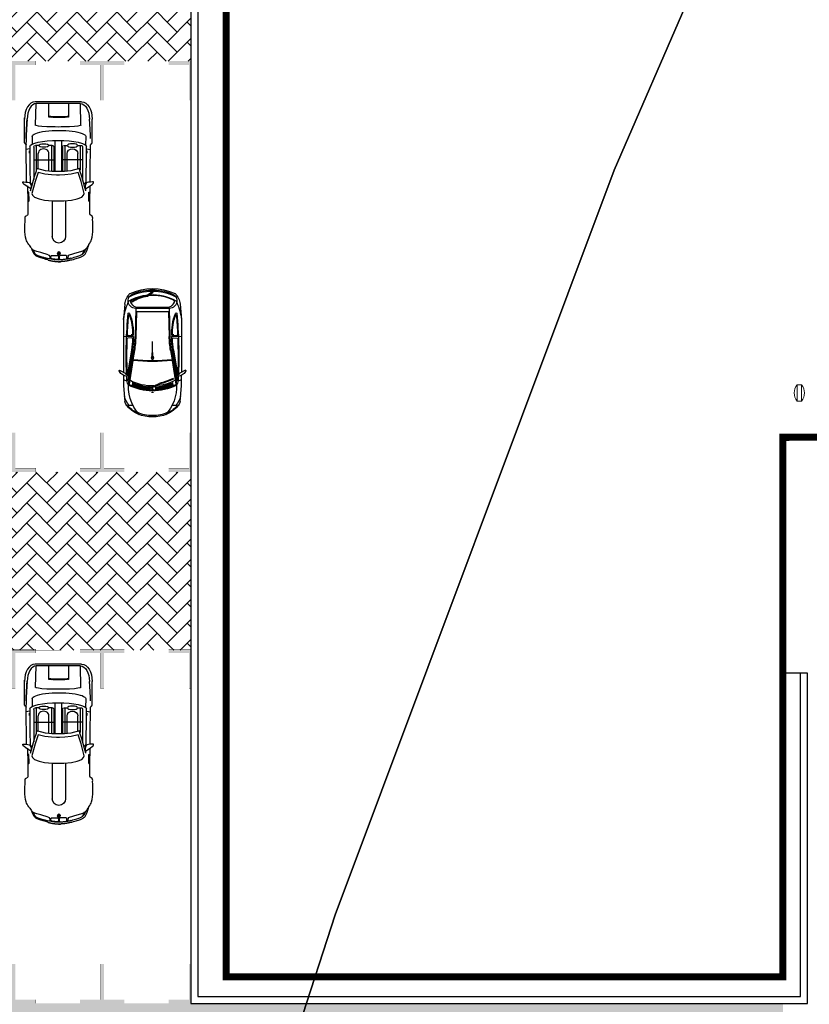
# Model space of a CAD drawing. Header units: millimetres. Extents: x 747415 to 1601423, y -236173 to 551995.
# Tile 162 of 242: x 952980 to 975273, y 54296 to 82091. Entities that reach past the tile are written whole.
import ezdxf

# ---------------------------------------------------------------- set-up
doc = ezdxf.new("R2010")
doc.units = ezdxf.units.MM
doc.header["$LTSCALE"] = 100
doc.header["$MEASUREMENT"] = 0
doc.linetypes.add('BORDERX2', pattern=[88.9, 25.4, -12.7, 25.4, -12.7, 0, -12.7])
doc.linetypes.add('DASHED2', pattern=[9.525, 6.35, -3.175])
doc.layers.get('0').update_dxf_attribs({"linetype": 'CONTINUOUS', "lineweight": 0})
for name, color, linetype in [('T--A9041_VERHARDING_Parkeren', 9, 'CONTINUOUS'), ('T--L9000_PERCELEN', 4, 'BORDERX2'), ('T--L9041_VERHARDING_Wegen', 7, 'CONTINUOUS'), ('T--L9082_INRICHTING_SPECIFIEK_Auto', 8, 'CONTINUOUS')]:
    doc.layers.add(name, color=color, linetype=linetype)
for name, color, linetype, lineweight in [('T--A9041_VERHARDING_Wegen', 21, 'CONTINUOUS', 0), ('T--A9042_BEPLANTING', 90, 'CONTINUOUS', 0), ('T--L9020_GEBOUWEN', 252, 'CONTINUOUS', 0), ('T--L9067_BEHEERVOORZIENING_Belijning', 7, 'DASHED2', 0), ('T--L9071_TERREINMEUBILAIR_Bank', 250, 'CONTINUOUS', 0)]:
    doc.layers.add(name, color=color, linetype=linetype, lineweight=lineweight)
doc.layers.add('T--A9072_BELIJNING', color=7, linetype='CONTINUOUS', lineweight=0, true_color=0xffffff)

# ---------------------------------------------------------------- blocks, each defined once
blk = doc.blocks.new('FMEBLOCK10')
at = {"layer": 'T--L9000_PERCELEN', "flags": 128}
blk.add_lwpolyline([(-144.82893, 14.817888), (-145.02397, 15.050913), (-145.20705, 15.294013), (-145.37702, 15.545888), (-145.53411, 15.805888), (-145.67694, 16.074013), (-145.80712, 16.348963), (-145.92304, 16.630088), (-146.02401, 16.917063), (-146.11095, 17.207938), (-146.18294, 17.503038), (-146.23906, 17.802038), (-146.28092, 18.102988), (-146.30714, 18.405888), (-146.31795, 18.710088), (-146.31404, 19.012988), (-146.29403, 19.316863), (-146.25907, 19.619113), (-146.20801, 19.918113), (-146.142, 20.214838), (-146.06196, 20.507988), (-145.96605, 20.796913), (-145.85703, 21.079988), (-145.73306, 21.357863), (-145.59506, 21.628913), (-145.44303, 21.891838), (-145.27904, 22.147938), (-145.10102, 22.394938), (-144.91196, 22.631863), (-144.71002, 22.860013), (-144.49704, 23.077113), (-144.27394, 23.283813), (-138.30613, 28.697013), (-116.62012, 47.487863), (-60.22895, 97.082863), (-54.67905, 96.186838), (-37.62294, 111.871013), (-29.08511, 118.037888), (-23.65504, 118.892963), (-18.79813, 119.658013), (-9.22392, 115.908813), (-1.20911, 112.288963), (0.65504, 110.160863), (101.86102, -5.339912), (110.37999, -16.182887), (130.01394, -40.804887), (146.31795, -61.715062), (145.31699, -62.344912), (128.53504, -71.838162), (109.77095, -81.221887), (96.853, -87.145012), (86.75508, -91.497087), (65.77494, -99.458937), (35.85286, -109.074062), (-3.25703, -117.914062), (-11.3781, -119.658012), (-17.09406, -117.515937), (-48.71308, -83.590162), (-53.87704, -83.911912), (-58.06511, -84.172887)], close=True, dxfattribs=at)
blk = doc.blocks.new('FMEBLOCK18')
at = {"layer": 'T--L9000_PERCELEN', "flags": 128}
blk.add_lwpolyline([(-100.08243, -15.21845), (-93.90854, -13.84045), (-85.78747, -12.0965), (-46.67758, -3.2565), (-16.7555, 6.358625), (4.22464, 14.320475), (14.32256, 18.67255), (27.24051, 24.595675), (46.0046, 33.9794), (62.78655, 43.47265), (63.78751, 44.1025), (100.08243, 0.943475), (97.4165, -0.71435), (90.7465, -4.485325), (80.48252, -10.258625), (68.79346, -16.567525), (51.09956, -25.844325), (33.78355, -33.17535), (7.36851, -44.1025), (3.81846, -39.8905), (-2.38257, -35.729525), (-46.57247, -27.563575), (-72.77453, -22.870575), (-93.75536, -18.9345), (-99.32458, -16.181425)], close=True, dxfattribs=at)
blk = doc.blocks.new('*X133')
at = {"color": 0}
for p, q in [((61385, 31598), (61405, 31618)), ((61386, 31617), (61406, 31636)), ((61387, 31654), (61408, 31674)), ((61387, 31635), (61407, 31655)), ((61389, 31672), (61409, 31693)), ((61390, 31691), (61411, 31712)), ((61391, 31711), (61412, 31732)), ((61393, 31730), (61415, 31752)), ((61395, 31750), (61418, 31772)), ((61398, 31771), (61404, 31776)), ((61383, 31526), (61403, 31545)), ((61383, 31508), (61402, 31527)), ((61383, 31490), (61402, 31509)), ((61383, 31473), (61402, 31492)), ((61383, 31455), (61402, 31474)), ((61383, 31437), (61402, 31456)), ((61384, 31562), (61404, 31581)), ((61384, 31544), (61403, 31563)), ((61384, 31420), (61402, 31439)), ((61384, 31403), (61403, 31421)), ((61384, 31385), (61403, 31404)), ((61385, 31580), (61404, 31600)), ((61385, 31368), (61403, 31387)), ((61385, 31351), (61404, 31369)), ((61386, 31334), (61404, 31352)), ((61387, 31317), (61405, 31335)), ((61388, 31300), (61406, 31319)), ((61389, 31284), (61407, 31302)), ((61390, 31267), (61408, 31285)), ((61391, 31251), (61409, 31269)), ((61393, 31235), (61410, 31252)), ((61395, 31219), (61412, 31236)), ((61402, 31209), (61413, 31220))]:
    blk.add_line(p, q, dxfattribs=at)
blk = doc.blocks.new('*X134')
at = {"color": 0}
for p, q in [((58020, 31490), (58022, 31493)), ((58023, 31478), (58038, 31493)), ((58029, 31469), (58053, 31493)), ((58038, 31462), (58055, 31479)), ((58049, 31458), (58055, 31464)), ((58055, 31525), (58057, 31528)), ((58055, 31510), (58070, 31524)), ((58055, 31495), (58079, 31518)), ((58068, 31493), (58086, 31510)), ((58084, 31493), (58090, 31498))]:
    blk.add_line(p, q, dxfattribs=at)
blk = doc.blocks.new('auto108')
for p, q in [((1429, 2018), (1446, 2019)), ((1452, 2019), (1494, 2019)), ((1494, 2019), (1850, 2021)), ((1804, 1986), (1884, 1987)), ((1850, 2021), (1954, 2022)), ((1884, 1987), (1988, 1988)), ((1954, 2022), (2062, 2023)), ((1988, 1988), (2052, 1988)), ((2052, 1988), (2052, 2023)), ((2062, 2023), (2173, 2023)), ((2173, 2023), (2230, 2024)), ((2338, 2024), (2408, 2025)), ((2408, 2025), (2532, 2026)), ((2532, 2026), (2659, 2027)), ((2659, 2027), (2791, 2029)), ((2791, 2029), (2924, 2030)), ((2924, 2030), (3058, 2032)), ((3058, 2032), (3189, 2034)), ((3189, 2034), (3316, 2035)), ((3316, 2035), (3389, 2035)), ((3471, 2084), (4114, 2084)), ((3567, 2037), (3607, 2036)), ((3607, 2036), (3696, 2034)), ((3696, 2034), (3781, 2030)), ((3781, 2030), (3862, 2025)), ((3862, 2025), (3941, 2021)), ((3941, 2021), (4015, 2015)), ((4015, 2015), (4085, 2009)), ((4085, 2009), (4114, 2007)), ((237, 1647), (247, 1678)), ((247, 1678), (257, 1707)), ((257, 1707), (267, 1732)), ((267, 1732), (276, 1754)), ((276, 1754), (284, 1774)), ((284, 1774), (293, 1792)), ((293, 1792), (301, 1807)), ((301, 1807), (310, 1820)), ((310, 1820), (321, 1832)), ((321, 1832), (332, 1843)), ((332, 1843), (345, 1854)), ((345, 1854), (361, 1863)), ((347, 1656), (359, 1694)), ((359, 1694), (370, 1729)), ((361, 1863), (378, 1872)), ((370, 1729), (380, 1762)), ((378, 1872), (396, 1881)), ((380, 1762), (390, 1791)), ((390, 1791), (400, 1818)), ((396, 1881), (417, 1889)), ((400, 1818), (409, 1841)), ((409, 1841), (417, 1862)), ((417, 1889), (447, 1900)), ((2287, 1908), (2393, 1911)), ((2393, 1911), (2636, 1918)), ((3321, 1811), (2412, 1811)), ((2636, 1918), (2833, 1922)), ((3370, 1742), (2675, 1742)), ((2675, 1742), (2675, 1729)), ((2705, 1679), (3142, 1679)), ((2833, 1922), (2993, 1924)), ((2965, 1811), (2965, 1243)), ((2993, 1924), (3125, 1924)), ((3125, 1924), (3240, 1922)), ((3240, 1922), (3345, 1919)), ((3370, 1670), (3370, 1762)), ((3628, 1900), (3383, 1898)), ((4554, 1752), (4554, 504)), ((4603, 1784), (4603, 472)), ((186, 1479), (191, 1498)), ((191, 1498), (203, 1538)), ((203, 1538), (214, 1577)), ((214, 1577), (226, 1614)), ((226, 1614), (237, 1647)), ((284, 1442), (347, 1656)), ((4175, 1423), (4194, 1423)), ((4194, 1423), (4554, 1423)), ((324, 1143), (284, 1143)), ((324, 1143), (324, 1183)), ((364, 1143), (324, 1143)), ((324, 1104), (324, 1143)), ((1814, 1332), (805, 1332)), ((3512, 1219), (2635, 1219)), ((3321, 1243), (2636, 1243)), ((3370, 1312), (2638, 1312)), ((2645, 1375), (3142, 1375)), ((3370, 1293), (3370, 1384)), ((139, 837), (144, 818)), ((284, 845), (347, 631)), ((1810, 955), (805, 955)), ((3512, 1026), (2635, 1026)), ((3321, 1002), (2636, 1002)), ((3370, 933), (2638, 933)), ((2645, 863), (3142, 863)), ((2965, 434), (2965, 1002)), ((3370, 952), (3370, 861)), ((4171, 864), (4190, 864)), ((4190, 864), (4554, 864)), ((144, 818), (156, 778)), ((156, 778), (167, 738)), ((167, 738), (179, 701)), ((179, 701), (190, 667)), ((191, 786), (187, 802)), ((190, 667), (201, 635)), ((203, 746), (191, 786)), ((201, 635), (211, 606)), ((214, 707), (203, 746)), ((211, 606), (221, 580)), ((226, 671), (214, 707)), ((221, 580), (230, 556)), ((237, 637), (226, 671)), ((230, 556), (239, 535)), ((247, 606), (237, 637)), ((257, 578), (247, 606)), ((267, 553), (257, 578)), ((347, 631), (359, 593)), ((359, 593), (370, 557)), ((370, 557), (380, 525)), ((2705, 559), (3142, 559)), ((3370, 575), (3370, 483)), ((239, 535), (249, 515)), ((249, 515), (259, 497)), ((259, 497), (271, 480)), ((276, 530), (267, 553)), ((271, 480), (285, 463)), ((284, 510), (276, 530)), ((293, 493), (284, 510)), ((285, 463), (300, 449)), ((301, 477), (293, 493)), ((300, 449), (317, 436)), ((310, 464), (301, 477)), ((321, 452), (310, 464)), ((317, 436), (336, 424)), ((332, 441), (321, 452)), ((345, 431), (332, 441)), ((336, 424), (356, 414)), ((361, 421), (345, 431)), ((356, 414), (377, 404)), ((361, 424), (378, 415)), ((378, 412), (361, 421)), ((377, 404), (399, 395)), ((378, 415), (396, 406)), ((396, 404), (378, 412)), ((380, 525), (390, 495)), ((380, 525), (390, 495)), ((390, 495), (400, 469)), ((390, 495), (400, 469)), ((396, 406), (417, 397)), ((396, 404), (416, 395)), ((417, 395), (396, 404)), ((399, 395), (423, 386)), ((400, 469), (409, 445)), ((400, 469), (409, 445)), ((409, 445), (417, 425)), ((409, 445), (417, 425)), ((417, 425), (424, 408)), ((417, 397), (447, 387)), ((440, 387), (417, 395)), ((423, 386), (449, 377)), ((424, 408), (430, 395)), ((429, 393), (431, 390)), ((430, 395), (432, 392)), ((464, 379), (440, 387)), ((449, 377), (460, 374)), ((1804, 301), (1884, 300)), ((1884, 300), (1988, 299)), ((1988, 299), (2052, 298)), ((2052, 298), (2052, 264)), ((2393, 334), (2287, 337)), ((2636, 327), (2393, 334)), ((3321, 434), (2412, 434)), ((2833, 323), (2636, 327)), ((2675, 503), (2675, 516)), ((3370, 503), (2675, 503)), ((2993, 321), (2833, 323)), ((3125, 321), (2993, 321)), ((3240, 323), (3125, 321)), ((3345, 326), (3240, 323)), ((3628, 386), (3410, 388)), ((1494, 265), (1423, 266)), ((1850, 264), (1494, 265)), ((1954, 263), (1850, 264)), ((2062, 262), (1954, 263)), ((2173, 261), (2062, 262)), ((2230, 261), (2173, 261)), ((2408, 220), (2338, 221)), ((2532, 219), (2408, 220)), ((2659, 218), (2532, 219)), ((2791, 216), (2659, 218)), ((2924, 215), (2791, 216)), ((3058, 213), (2924, 215)), ((3189, 211), (3058, 213)), ((3316, 210), (3189, 211)), ((3343, 210), (3316, 210)), ((3411, 211), (3343, 210)), ((3514, 218), (3411, 211)), ((3471, 173), (4150, 173)), ((3607, 221), (3514, 218)), ((3567, 220), (3607, 221)), ((3696, 224), (3607, 221)), ((3607, 221), (3696, 224)), ((3781, 227), (3696, 224)), ((3696, 224), (3781, 227)), ((3862, 232), (3781, 227)), ((3781, 227), (3862, 232)), ((3862, 232), (3941, 237)), ((3941, 236), (3862, 232)), ((4015, 242), (3941, 236)), ((3941, 237), (4015, 242)), ((4015, 242), (4121, 251)), ((4085, 248), (4015, 242))]:
    blk.add_line(p, q)
for points in [[(139, 1492), (144, 1512), (156, 1552), (167, 1592), (179, 1629), (190, 1663), (201, 1695), (211, 1723), (221, 1750), (230, 1773), (239, 1795), (249, 1814), (259, 1833), (271, 1850), (285, 1866), (300, 1881), (317, 1894), (336, 1906), (356, 1916), (377, 1926), (399, 1935), (423, 1944), (449, 1953), (476, 1961), (505, 1970), (533, 1981), (571, 1990)], [(3272, 1921), (3255, 2034)], [(296, 1798), (303, 1804), (316, 1814), (331, 1824), (348, 1833), (367, 1841), (388, 1850), (410, 1858), (416, 1860)], [(2092, 1901), (2168, 1903)], [(2093, 1901), (2185, 1875), (2496, 1788), (2651, 1732), (2716, 1723)], [(2277, 1902), (2299, 1863), (2322, 1836)], [(2716, 1723), (2656, 1477), (2637, 1304), (2634, 1164), (2634, 1123), (2634, 1081), (2637, 941), (2656, 768), (2716, 522)], [(3946, 1767), (4554, 1752)], [(296, 489), (303, 482), (316, 472), (331, 463), (348, 454), (367, 445), (388, 437), (410, 428), (416, 427)], [(2168, 342), (2092, 344)], [(2093, 344), (2185, 370), (2496, 457), (2651, 513), (2716, 522)], [(2277, 343), (2299, 382), (2322, 409)], [(3272, 324), (3255, 211)], [(4554, 493), (3946, 478)]]:
    blk.add_lwpolyline(points)
for points in [[(2175, 1892), (2168, 1904), (2169, 1921), (2181, 1952), (2209, 1995), (2240, 2038), (2273, 2084), (2298, 2108), (2326, 2120), (2346, 2118), (2348, 2092), (2339, 2036), (2331, 1976), (2329, 1943), (2316, 1925), (2294, 1912), (2261, 1893), (2221, 1885), (2195, 1886)], [(1810, 1123), (1810, 1280), (1830, 1504), (1862, 1660), (1915, 1788), (1968, 1843), (2011, 1861), (2355, 1768), (2606, 1690), (2559, 1494), (2538, 1311), (2536, 1165), (2536, 1123), (2536, 1080), (2538, 934), (2559, 751), (2606, 555), (2355, 477), (2011, 384), (1968, 402), (1915, 457), (1862, 585), (1830, 741), (1810, 965)], [(2175, 353), (2168, 341), (2169, 324), (2181, 293), (2209, 250), (2240, 207), (2273, 161), (2298, 137), (2326, 125), (2346, 127), (2348, 153), (2339, 209), (2331, 269), (2329, 302), (2316, 320), (2294, 333), (2261, 352), (2221, 360), (2195, 359)]]:
    blk.add_lwpolyline(points, close=True)
for points in [[(3412, 2055, -0.003452), (3412, 2055)], [(3412, 202, 0.003452), (3412, 202)]]:
    blk.add_lwpolyline(points, format="xyb")
for points in [[(155, 1179), (171, 1337, -0.414214), (200, 1366), (238, 1366, -0.414214), (268, 1337), (268, 1188, -0.291039), (222, 1150), (184, 1150, -0.414214)], [(155, 1107), (171, 950, 0.414214), (200, 920), (238, 920, 0.414214), (268, 950), (268, 1099, 0.291039), (222, 1137), (184, 1137, 0.414214)]]:
    blk.add_lwpolyline(points, format="xyb", close=True)
blk.add_circle((324, 1143), 39.7)
for centre, radius, start, end in [((1440, 2064), 47.1, 195.2914, 284.3416), ((3321, 1762), 49.3, 360, 90), ((237, 1456), 49.3, 283.7947, 343.5607), ((324, 1143), 39.7, 180, 270), ((324, 1143), 39.7, 0, 90), ((805, 1143), 189, 90, 270), ((3321, 1293), 49.3, 270, 360), ((237, 831), 49.3, 16.4393, 76.2053), ((3321, 952), 49.3, 0, 90), ((3321, 483), 49.3, 270, 0), ((1440, 222), 47.1, 111.0771, 164.7086)]:
    blk.add_arc(centre, radius, start, end)
for centre, major_axis, ratio, start_param, end_param in [((1804, 2020), (0, -34.3), 0.624902, -1.56257, 0), ((1849, 2028), (0, -34.3), 0.624902, -1.340746, 0), ((1896, 2028), (0, -34.3), 0.624902, -1.357157, 0), ((1943, 2029), (0, -34.3), 0.624902, -1.355316, 0), ((1990, 2029), (0, -34.3), 0.624902, -1.354332, 0), ((2038, 2030), (0, -34.3), 0.624902, -1.349543, 0), ((4114, 1784), (489, 0), 0.61456, 0, 1.570796), ((4114, 1752), (439, 0), 0.579085, 0, 1.570796), ((3142, 1527), (0, 152), 0.864333, 3.141593, 6.283185), ((3345, 1123), (0, 797), 0.211204, 3.141593, 6.283185), ((3628, 1144), (1, 756), 0.222398, -3.141593, 0), ((3948, 1123), (0, -645), 0.087484, -3.141593, 0), ((4187, 1133), (0, -323), 0.087484, -2.68647, -0.584659), ((4206, 1133), (0, -323), 0.087484, -2.68647, -0.584659)]:
    blk.add_ellipse(centre, major_axis=major_axis, ratio=ratio, start_param=start_param, end_param=end_param)
blk.add_ellipse((3370, 1527), major_axis=(0, 143), ratio=0.338725)
at = {"extrusion": (0, 0, -1)}
for centre, major_axis, ratio, start_param, end_param in [((3142, 711), (0, -152), 0.864333, -3.141593, 0), ((1804, 266), (0, 34.3), 0.624902, -1.56257, 0), ((1849, 258), (0, 34.3), 0.624902, -1.340746, 0), ((1896, 258), (0, 34.3), 0.624902, -1.357157, 0), ((1943, 258), (0, 34.3), 0.624902, -1.355316, 0), ((1990, 257), (0, 34.3), 0.624902, -1.354332, 0), ((2038, 257), (0, 34.3), 0.624902, -1.349543, 0), ((4114, 504), (439, 0), 0.579085, 0, 1.570796), ((4114, 472), (489, 0), 0.61456, 0, 1.570796)]:
    blk.add_ellipse(centre, major_axis=major_axis, ratio=ratio, start_param=start_param, end_param=end_param, dxfattribs=at)
blk.add_ellipse((3370, 718), major_axis=(0, -143), ratio=0.338725, dxfattribs=at)
for points, start_tangent, end_tangent in [([(571, 1990), (504, 1946), (440, 1893), (417, 1862), (411, 1850)], (0.873356, 0.487083, -0.000015), (-0.33173, -0.943374)), ([(3412, 2055), (3401, 2042), (3387, 2035)], (-0.157438, -0.987529), (-0.999933, -0.011552)), ([(3412, 2055), (3430, 2076), (3477, 2085)], (0.361709, 0.932291), (1, 0)), ([(571, 296), (504, 341), (440, 394), (417, 425), (411, 437)], (0.873356, -0.487083, -0.000015), (-0.33173, 0.943374)), ([(3412, 202), (3401, 215), (3387, 222)], (-0.157438, 0.987529), (-0.999933, 0.011552)), ([(3412, 202), (3430, 181), (3477, 173)], (0.361709, -0.932291), (1, 0))]:
    blk.add_spline(points, degree=3, dxfattribs=dict(start_tangent=start_tangent, end_tangent=end_tangent))
for points, knots in [([(571, 1990), (626, 2035), (853, 2125), (1099, 2097), (1285, 2097)], [72.513385, 72.513385, 72.513385, 72.513385, 210.766252, 779.411217, 779.411217, 779.411217, 779.411217]), ([(1285, 2097), (1307, 2097), (1358, 2107), (1385, 2075), (1395, 2052)], [0, 0, 0, 0, 64.592582, 138.656509, 138.656509, 138.656509, 138.656509]), ([(164, 1390), (146, 1302), (129, 1121), (146, 941), (201, 754)], [93.721229, 93.721229, 93.721229, 93.721229, 365.303664, 640.430937, 640.430937, 640.430937, 640.430937]), ([(571, 296), (626, 251), (853, 161), (1099, 189), (1285, 189)], [72.513385, 72.513385, 72.513385, 72.513385, 210.766252, 779.411217, 779.411217, 779.411217, 779.411217]), ([(1285, 189), (1307, 189), (1358, 179), (1385, 212), (1395, 235)], [0, 0, 0, 0, 64.592582, 138.656509, 138.656509, 138.656509, 138.656509])]:
    blk.add_open_spline(points, degree=3, knots=knots)
for points, weights in [([(115, 1400), (90, 1278), (88, 1143)], [1, 0.996922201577, 0.999560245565]), ([(139, 1493), (125, 1447), (115, 1400)], [1, 0.99968296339, 1]), ([(115, 930), (90, 1052), (88, 1186)], [1, 0.996922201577, 0.999560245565]), ([(139, 837), (125, 882), (115, 930)], [1, 0.99968296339, 1])]:
    blk.add_rational_spline(points, weights, degree=2)
for points in [[(186, 1479), (177, 1450), (170, 1420), (164, 1390)], [(249, 1408), (223, 1401), (194, 1398), (165, 1396)], [(249, 879), (223, 885), (194, 889), (165, 891)]]:
    blk.add_open_spline(points, degree=3)
for points in [[(3151, 1962), (3151, 1950), (3227, 1962), (3227, 1950)], [(3151, 294), (3151, 305), (3227, 294), (3227, 305)]]:
    blk.add_solid(points)
for name, p, xscale, yscale, zscale in [('*X133', (-56312, -29881), 0.9851387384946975, 0.9851387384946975, 0.9851387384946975), ('*X134', (-65414, -34517), 1.132343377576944, 1.132343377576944, 1.132343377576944)]:
    blk.add_blockref(name, p, dxfattribs=dict(xscale=xscale, yscale=yscale, zscale=zscale))
blk = doc.blocks.new('auto64')
for points in [[(-2305, 929), (-2398, 757)], [(-3290, 559), (-3290, 669)], [(-3184, 780), (-2750, 815), (-2446, 815)], [(-2651, 564), (-2732, 572)], [(-2032, 554), (-2698, 660)], [(-1743, 528), (-2580, 662)], [(-1737, 568), (-2574, 701)], [(-2555, 593), (-2536, 585)], [(-1732, 597), (-2470, 715)], [(-436, 780), (-870, 815), (-2366, 815)], [(-1389, 587), (-1404, 705)], [(-2743, 271), (-2821, 278)], [(-2739, 291), (-2817, 298)], [(-2735, 311), (-2813, 318)], [(-2730, 330), (-2809, 337)], [(-2725, 350), (-2804, 357)], [(-2720, 370), (-2799, 377)], [(-2714, 389), (-2794, 396)], [(-2709, 409), (-2788, 416)], [(-2702, 428), (-2782, 435)], [(-2696, 448), (-2776, 455)], [(-2689, 467), (-2769, 474)], [(-2682, 487), (-2763, 494)], [(-2675, 506), (-2755, 513)], [(-2667, 526), (-2748, 533)], [(-2659, 545), (-2740, 552)], [(-1746, 509), (-2012, 551)], [(-660, 453), (-1355, 472)], [(-560, 470), (-1354, 492)], [(-660, 470), (-660, -470)], [(-560, 470), (-560, -470)], [(-530, 470), (-530, -470)], [(-93, 390), (-149, 470)], [(-2940, -5), (-2921, -13), (-2921, 0), (-2921, 13), (-2940, 5)], [(-2769, 73), (-2846, 80)], [(-2767, 93), (-2845, 100)], [(-2765, 113), (-2843, 120)], [(-2842, 10), (-2785, 10)], [(-2763, 133), (-2841, 140)], [(-2762, 153), (-2839, 159)], [(-2760, 172), (-2837, 179)], [(-2758, 192), (-2834, 199)], [(-2754, 212), (-2832, 219)], [(-2751, 232), (-2828, 239)], [(-2747, 252), (-2825, 259)], [(-2697, 199), (-2820, -67), (-2802, -75), (-2678, 192)], [(-1960, 5), (-1810, 5)], [(-1805, 0), (-1490, 0)], [(-216, -141), (-98, 18), (-82, 6), (-197, -148)], [(-2769, -73), (-2846, -80)], [(-2767, -93), (-2845, -100)], [(-2765, -113), (-2843, -120)], [(-2842, -10), (-2794, -10)], [(-2763, -133), (-2841, -140)], [(-2762, -153), (-2839, -159)], [(-2760, -172), (-2837, -179)], [(-2758, -192), (-2834, -199)], [(-2754, -212), (-2832, -219)], [(-2751, -232), (-2828, -239)], [(-2747, -252), (-2825, -259)], [(-2743, -271), (-2821, -278)], [(-1960, -5), (-1810, -5)], [(-2739, -291), (-2817, -298)], [(-2735, -311), (-2813, -318)], [(-2730, -330), (-2809, -337)], [(-2725, -350), (-2804, -357)], [(-2720, -370), (-2799, -377)], [(-2714, -389), (-2794, -396)], [(-2709, -409), (-2788, -416)], [(-2702, -428), (-2782, -435)], [(-2696, -448), (-2776, -455)], [(-2689, -467), (-2769, -474)], [(-2682, -487), (-2763, -494)], [(-2675, -506), (-2755, -513)], [(-2667, -526), (-2748, -533)], [(-2659, -545), (-2740, -552)], [(-2032, -554), (-2698, -660)], [(-1743, -528), (-2580, -662)], [(-1746, -509), (-2012, -551)], [(-660, -453), (-1355, -472)], [(-560, -470), (-1354, -492)], [(-93, -390), (-149, -470)], [(-3290, -669), (-3290, -559)], [(-2446, -815), (-2750, -815), (-3184, -780)], [(-2651, -564), (-2732, -572)], [(-1737, -568), (-2574, -701)], [(-1732, -597), (-2470, -715)], [(-2305, -929), (-2398, -757)], [(-436, -780), (-870, -815), (-2366, -815)], [(-1389, -587), (-1404, -705)], [(-378, -572), (-361, -583)]]:
    blk.add_lwpolyline(points)
for centre, radius, start, end in [((-2200, 703), 271, 122.5061, 177.3807), ((-2326, 918), 24, 28.4487, 144.8117), ((-2747, 53), 874, 128.5195, 183.4666), ((-2779, -464), 1143, 86.7478, 133.301), ((-2747, 53), 854, 132.4061, 156.0666), ((-3310, 669), 20, 0, 132.4061), ((-3167, 580), 200, 94.6669, 128.5195), ((-2919, 231), 573, 102.481, 130.272), ((-1377, 0), 1511, 153.8364, 206.6643), ((-1377, 0), 1491, 154.1833, 205.8167), ((-1377, 0), 1373, 152.0676, 176.1797), ((-2566, 466), 260, 97.9758, 129.7902), ((-2715, 657), 20, 86.7478, 153.8364), ((-2701, 641), 20, 80.9423, 154.1833), ((-2779, -464), 1143, 79.9751, 86.7478), ((-87, -521), 2707, 155.7055, 164.5863), ((-87, -521), 2687, 155.7055, 164.6216), ((-2433, 727), 169, 148.6333, 180.9564), ((-1914, -11589), 12332, 92.5802, 93.2009), ((-2568, 738), 36.8, 201.7756, 261.8193), ((-2397, 726), 31.7, 91.422, 214.9423), ((-2413, 734), 28.1, 248.5131, 57.8511), ((-1911, -12958), 13680, 87.9174, 92.0179), ((-1911, -12958), 13700, 84.9558, 91.981), ((-1271, 3491), 2960, 260.9423, 268.0852), ((-1271, 3491), 2930, 260.9423, 267.2804), ((-1414, 703), 10, 7.2745, 87.9174), ((-1409, 584), 20, 267.2804, 7.2745), ((-2583, 684), 1241, 353.7279, 6.0623), ((-1209, 1822), 1276, 263.6929, 293.3519), ((-1317, 580), 10, 175.3159, 265.0494), ((-2583, 684), 1261, 355.3159, 0.6912), ((-1312, 699), 10, 87.4901, 180.6912), ((-1209, 1822), 1256, 265.0494, 291.5959), ((-1911, -12958), 13680, 85.1291, 87.4901), ((-1306, 688), 2.5, 90, 270), ((-1306, 596), 2.5, 90, 270), ((-1306, 688), 2.5, 270, 90), ((-1306, 596), 2.5, 270, 90), ((-1012, -605), 1427, 64.4533, 84.2811), ((-815, 641), 2.5, 90, 270), ((-815, 641), 2.5, 270, 90), ((-750, 663), 10, 291.5959, 85.1291), ((-708, 669), 20, 284.8612, 84.9558), ((-340, 470), 220, 87.5524, 180.0097), ((-306, 380), 241, 108.384, 158.1789), ((-500, 275), 509, 45.0724, 82.7817), ((-399, 610), 72.8, 40.2199, 88.4107), ((-366, 562), 50, 26.3311, 108.384), ((-1502, 0), 1332, 356.4569, 29.5582), ((-339, 490), 200, 22.8604, 87.5524), ((-1502, 0), 1317, 355.4418, 26.3311), ((-1502, 0), 1432, 332.6464, 27.3536), ((-1502, 0), 1462, 2.7376, 22.8604), ((-1502, 0), 1502, 334.9815, 25.0185), ((-2747, 53), 834, 153.1339, 183.4666), ((3447, 0), 5507, 174.225, 185.775), ((3447, 0), 5487, 174.2369, 185.7631), ((-1271, 3491), 3020, 260.9423, 268.4089), ((-1271, 3491), 3000, 260.9423, 268.4089), ((-1369, 553), 20, 268.0852, 348.1357), ((-1462, 3510), 2979, 271.7693, 271.819), ((-2938, 0), 5, 112.786, 247.214), ((-2842, 0), 10, 90, 270), ((-1377, 0), 1373, 178.392, 207.9324), ((-1992, 0), 13, 140.4731, 180), ((-1992, 0), 13, 180, 219.5269), ((-1975, -14), 34.9, 116.6567, 140.4731), ((-1964, -36), 60, 101.7464, 116.6567), ((-1956, -72), 96.5, 90, 101.7464), ((-1960, 0), 5, 90, 270), ((-1956, -72), 96.5, 78.2536, 90), ((-1949, -36), 60, 63.3433, 78.2536), ((-1938, -14), 34.9, 39.5269, 63.3433), ((-1921, 0), 13, 22.6244, 39.5269), ((-1810, 0), 5, 270, 90), ((185, 0), 245, 173.2506, 180), ((185, 0), 245, 180, 186.7494), ((73, 13), 132, 164.0546, 173.2506), ((3, 33), 59.3, 145.403, 164.0546), ((-40, 63), 7.21, 90, 145.403), ((-40, 63), 7.21, 34.597, 90), ((-83, 33), 59.3, 15.9454, 34.597), ((-153, 13), 132, 6.7494, 15.9454), ((-265, 0), 245, 0, 6.7494), ((-265, 0), 245, 353.2506, 0), ((-2747, -53), 874, 176.5334, 231.4805), ((-2747, -53), 834, 176.5334, 206.8661), ((-1975, 14), 34.9, 219.5269, 243.3433), ((-1964, 36), 60, 243.3433, 258.2536), ((-1956, 72), 96.5, 258.2536, 270), ((-1956, 72), 96.5, 270, 281.7464), ((-1949, 36), 60, 281.7464, 296.6567), ((-1938, 14), 34.9, 296.6567, 320.4731), ((-1921, 0), 13, 320.4731, 337.3756), ((-1133, -43), 922, 324.9998, 353.9253), ((-1133, -43), 942, 324.9998, 353.5912), ((-1502, 0), 1332, 330.4418, 354.8462), ((-1502, 0), 1317, 333.6689, 353.7639), ((-1502, 0), 1462, 337.1396, 357.2624), ((73, -13), 132, 186.7494, 195.9454), ((3, -33), 59.3, 195.9454, 214.597), ((-40, -63), 7.21, 214.597, 270), ((-40, -63), 7.21, 270, 325.403), ((-83, -33), 59.3, 325.403, 344.0546), ((-153, -13), 132, 344.0546, 353.2506), ((-2779, 464), 1143, 226.699, 280.0249), ((-2747, -53), 854, 203.9334, 227.5939), ((-1271, -3491), 3020, 91.5911, 99.0577), ((-1271, -3491), 3000, 91.5911, 99.0577), ((-1271, -3491), 2960, 91.9167, 99.0577), ((-1462, -3510), 2979, 88.1848, 88.2307), ((-1369, -553), 20, 6.1809, 91.9167), ((-1209, -1822), 1276, 66.6481, 96.3071), ((-2583, -684), 1241, 353.9377, 6.1809), ((-340, -470), 220, 179.9903, 272.4476), ((-306, -380), 241, 201.8211, 251.616), ((-3310, -669), 20, 227.5939, 0), ((-3167, -580), 200, 231.4805, 265.3331), ((-2919, -231), 573, 229.728, 257.519), ((-2566, -466), 260, 230.2098, 262.0242), ((-2701, -641), 20, 205.8167, 279.0577), ((-2568, -738), 36.8, 98.1807, 158.2244), ((-2433, -727), 169, 179.0436, 211.3667), ((-1914, 11589), 12332, 266.7991, 267.4198), ((-2200, -703), 271, 182.6193, 237.4939), ((-2397, -726), 31.7, 145.0577, 268.578), ((-2413, -734), 28.1, 302.1489, 111.4869), ((-1911, 12958), 13680, 267.9821, 272.0826), ((-1911, 12958), 13700, 268.019, 275.0515), ((-1271, -3491), 2930, 92.7196, 99.0577), ((-1414, -703), 10, 272.0826, 352.7255), ((-1409, -584), 20, 352.7255, 92.7196), ((-1316, -585), 10, 87.1473, 184.478), ((-2583, -684), 1261, 359.3088, 4.478), ((-1312, -699), 10, 179.3088, 272.5099), ((-1209, -1822), 1256, 68.4041, 94.9506), ((-1911, 12958), 13680, 272.5099, 274.8709), ((-1911, 12958), 13680, 272.5099, 274.7965), ((-1306, -596), 2.5, 90, 270), ((-1306, -688), 2.5, 90, 270), ((-1306, -596), 2.5, 270, 90), ((-1306, -688), 2.5, 270, 90), ((-1012, 605), 1427, 275.7189, 295.5467), ((-815, -641), 2.5, 90, 270), ((-815, -641), 2.5, 270, 90), ((-750, -663), 10, 274.8709, 68.4041), ((-708, -669), 20, 275.0442, 75.1388), ((-500, -275), 509, 277.2183, 314.9276), ((-399, -610), 72.8, 271.5893, 319.7801), ((-366, -562), 50, 251.616, 333.6689), ((-339, -490), 200, 272.4476, 337.1396), ((-2326, -918), 24, 215.1883, 331.5513)]:
    blk.add_arc(centre, radius, start, end)
blk = doc.blocks.new('Afvalbak')
at = {"layer": 'T--L9071_TERREINMEUBILAIR_Bank', "linetype": 'Continuous'}
blk.add_lwpolyline([(-65, 0), (65, 0), (65, -460), (-65, -460)], close=True, dxfattribs=at)
for centre, start, end in [((225.625, -230), 141.641984, 218.358016), ((-225.625, -230), 321.641984, 38.358016)]:
    blk.add_arc(centre, 370.625, start, end, dxfattribs=at)
blk = doc.blocks.new('9041_parkeerplaats_2500x5000_hoeklijn')
at = {"layer": 'T--A9072_BELIJNING', "linetype": 'Continuous'}
h = blk.add_hatch(color=256, dxfattribs=at)
h.paths.add_polyline_path([(-1200, -1390), (-1250, -1390), (-1250, -2500), (-625, -2500), (-625, -2390), (-1200, -2390)])
h.paths.add_polyline_path([(1250, -1390), (1200, -1390), (1200, -2390), (625, -2390), (625, -2500), (1250, -2500)])
at = {"layer": 'T--L9067_BEHEERVOORZIENING_Belijning', "const_width": 1}
for points in [[(-1200, -1390), (-1250, -1390), (-1250, -2500), (-625, -2500), (-625, -2390), (-1200, -2390)], [(1250, -1390), (1200, -1390), (1200, -2390), (625, -2390), (625, -2500), (1250, -2500)]]:
    blk.add_lwpolyline(points, close=True, dxfattribs=at)
blk = doc.blocks.new('*U215')
at = {"layer": 'T--L9067_BEHEERVOORZIENING_Belijning'}
blk.add_blockref('9041_parkeerplaats_2500x5000_hoeklijn', (0, 1945, 0), dxfattribs=at)
blk = doc.blocks.new('*U216')
at = {"layer": 'T--L9067_BEHEERVOORZIENING_Belijning', "color": 0, "linetype": 'ByBlock', "lineweight": -2, "transparency": 16777216}
for p in [(0, 0), (2500, 0), (5000, 0), (7500, 0), (10000, 0), (12500, 0), (15000, 0), (17500, 0), (20000, 0), (22500, 0), (25000, 0), (27500, 0), (30000, 0)]:
    blk.add_blockref('*U215', p, dxfattribs=at)
blk = doc.blocks.new('*U217')
at = {"layer": 'T--L9067_BEHEERVOORZIENING_Belijning'}
blk.add_blockref('9041_parkeerplaats_2500x5000_hoeklijn', (0, 1945, 0), dxfattribs=at)
blk = doc.blocks.new('*U218')
at = {"layer": 'T--L9067_BEHEERVOORZIENING_Belijning', "color": 0, "linetype": 'ByBlock', "lineweight": -2, "transparency": 16777216}
for p in [(0, 0), (2500, 0), (5000, 0), (7500, 0), (10000, 0), (12500, 0), (15000, 0), (17500, 0), (20000, 0), (22500, 0), (25000, 0), (27500, 0), (30000, 0), (32500, 0), (35000, 0)]:
    blk.add_blockref('*U217', p, dxfattribs=at)
blk = doc.blocks.new('*U219')
at = {"layer": 'T--L9067_BEHEERVOORZIENING_Belijning'}
blk.add_blockref('9041_parkeerplaats_2500x5000_hoeklijn', (0, 1945, 0), dxfattribs=at)
blk = doc.blocks.new('*U220')
at = {"layer": 'T--L9067_BEHEERVOORZIENING_Belijning', "color": 0, "linetype": 'ByBlock', "lineweight": -2, "transparency": 16777216}
for p in [(0, 0), (2500, 0), (5000, 0), (7500, 0), (10000, 0), (12500, 0), (15000, 0), (17500, 0), (20000, 0), (22500, 0), (25000, 0), (27500, 0), (30000, 0)]:
    blk.add_blockref('*U219', p, dxfattribs=at)
blk = doc.blocks.new('*U221')
at = {"layer": 'T--L9067_BEHEERVOORZIENING_Belijning'}
blk.add_blockref('9041_parkeerplaats_2500x5000_hoeklijn', (0, 1945, 0), dxfattribs=at)
blk = doc.blocks.new('*U222')
at = {"layer": 'T--L9067_BEHEERVOORZIENING_Belijning', "color": 0, "linetype": 'ByBlock', "lineweight": -2, "transparency": 16777216}
for p in [(0, 0), (2500, 0), (5000, 0), (7500, 0), (10000, 0), (12500, 0), (15000, 0), (17500, 0), (20000, 0), (22500, 0)]:
    blk.add_blockref('*U221', p, dxfattribs=at)

msp = doc.modelspace()

# ---------------------------------------------------------------- hatches: boundary and pattern name
at = {"layer": 'T--A9041_VERHARDING_Parkeren', "linetype": 'Continuous'}
h = msp.add_hatch(dxfattribs=at)
h.set_pattern_fill('ANSI37', color=256, scale=10000, style=0)
edge = h.paths.add_edge_path()
edge.add_line((973166.039, 98245.106), (941765.986, 98242.862))
edge.add_arc((31399874.937, -19573526.261), 36258445.93, 147.143073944, 147.1640649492)
edge.add_line((934561.039, 87082.844), (957811.039, 87082.844))
edge.add_line((957811.039, 87082.844), (957811.039, 93282.844))
edge.add_line((957811.039, 93282.844), (973166.039, 93282.844))
edge.add_line((973166.039, 93282.844), (973166.039, 98245.106))
at = {"layer": 'T--A9041_VERHARDING_Wegen'}
h = msp.add_hatch(dxfattribs=at)
h.set_pattern_fill('AR-HBONE', color=256, scale=100, style=0)
h.paths.add_polyline_path([(957811.039, 87082.844), (957811.039, 80920.844), (931189.965, 80920.844), (923511.039, 69320.844), (957811.039, 69320.844), (957811.039, 64295.844), (920460.33, 64270.779), (914955.021, 67828.409), (919914.392, 75502.867), (924895.488, 83210.943), (927228.681, 87082.844)])
h = msp.add_hatch(dxfattribs=at)
h.set_pattern_fill('AR-HBONE', color=256, scale=100, style=0)
h.paths.add_polyline_path([(974525.976, 54320.844), (974525.976, 47620.844), (966316.039, 47620.844), (966316.039, 47272.979), (921002.676, 47272.979), (913793.841, 54588.261), (911756.479, 53928.074), (907028.554, 58314.286), (914955.021, 67828.409), (920460.224, 64270.844), (919315.003, 59039.8), (924511.039, 54320.844)])
at = {"layer": 'T--A9042_BEPLANTING'}
h = msp.add_hatch(dxfattribs=at)
h.set_pattern_fill('GRASS', color=256, scale=1500, style=0)
edge = h.paths.add_edge_path()
edge.add_line((1194589.183, 247525.193), (1194593.64, 247264.881))
edge.add_line((1194593.64, 247264.881), (1189597.042, 247120.843))
edge.add_line((1189597.042, 247120.843), (1179615.176, 246734.424))
edge.add_line((1179615.176, 246734.424), (1169673.169, 246260.926))
edge.add_line((1169673.169, 246260.926), (1159743.156, 245284.429))
edge.add_line((1159743.156, 245284.429), (1149794.302, 244232.037))
edge.add_line((1149794.302, 244232.037), (1139904.319, 243419.621))
edge.add_line((1139904.319, 243419.621), (1138613.747, 243325.021))
edge.add_line((1138613.747, 243325.021), (1135690.007, 243117.197))
edge.add_line((1135690.007, 243117.197), (1132771.926, 242932.503))
edge.add_line((1132771.926, 242932.503), (1129859.398, 242758.599))
edge.add_line((1129859.398, 242758.599), (1126616.556, 242566.575))
edge.add_line((1126616.556, 242566.575), (1123385.964, 242364.695))
edge.add_line((1123385.964, 242364.695), (1120184.728, 242139.833))
edge.add_line((1120184.728, 242139.833), (1117014.113, 241880.011))
edge.add_line((1117014.113, 241880.011), (1113876.289, 241570.228))
edge.add_line((1113876.289, 241570.228), (1110773.76, 241198.319))
edge.add_line((1110773.76, 241198.319), (1107692.214, 240764.72))
edge.add_line((1107692.214, 240764.72), (1104624.361, 240306.925))
edge.add_line((1104624.361, 240306.925), (1101572.465, 239835.828))
edge.add_line((1101572.465, 239835.828), (1100403.086, 239650.924))
edge.add_line((1100403.086, 239650.924), (1097780.987, 239217.99))
edge.add_line((1097780.987, 239217.99), (1095157.329, 238732.83))
edge.add_line((1095157.329, 238732.83), (1092526.922, 238274.052))
edge.add_line((1092526.922, 238274.052), (1089457.602, 237766.051))
edge.add_line((1089457.602, 237766.051), (1086388.73, 237224.846))
edge.add_line((1086388.73, 237224.846), (1083401.545, 236651.668))
edge.add_line((1083401.545, 236651.668), (1080469.385, 236024.459))
edge.add_line((1080469.385, 236024.459), (1077519.444, 235269.823))
edge.add_line((1077519.444, 235269.823), (1074567.867, 234454.498))
edge.add_line((1074567.867, 234454.498), (1071611.505, 233602.32))
edge.add_line((1071611.505, 233602.32), (1068661.406, 232725.291))
edge.add_line((1068661.406, 232725.291), (1065719.424, 231822.381))
edge.add_line((1065719.424, 231822.381), (1062684.54, 230856.109))
edge.add_line((1062684.54, 230856.109), (1059866.196, 229920.836))
edge.add_line((1059866.196, 229920.836), (1056845.381, 228880.035))
edge.add_line((1056845.381, 228880.035), (1054034.15, 227860.451))
edge.add_line((1054034.15, 227860.451), (1051908.682, 227043.859))
edge.add_line((1051908.682, 227043.859), (1051192.354, 226766.278))
edge.add_line((1051192.354, 226766.278), (1050671.69, 226564.519))
edge.add_line((1050671.69, 226564.519), (1049927.631, 226262.62))
edge.add_line((1049927.631, 226262.62), (1049070.32, 225903.54))
edge.add_line((1049070.32, 225903.54), (1048360.834, 225606.376))
edge.add_line((1048360.834, 225606.376), (1045574.185, 224396.868))
edge.add_line((1045574.185, 224396.868), (1042746.023, 223102.062))
edge.add_line((1042746.023, 223102.062), (1039916.204, 221736.561))
edge.add_line((1039916.204, 221736.561), (1037264.038, 220364.549))
edge.add_line((1037264.038, 220364.549), (1036639.036, 220037.907))
edge.add_line((1036639.036, 220037.907), (1035761.731, 219567.084))
edge.add_line((1035761.731, 219567.084), (1034455.173, 218860.02))
edge.add_line((1034455.173, 218860.02), (1031834.519, 217415.207))
edge.add_line((1031834.519, 217415.207), (1029063.532, 215837.52))
edge.add_line((1029063.532, 215837.52), (1026493.513, 214322.916))
edge.add_line((1026493.513, 214322.916), (1023661.374, 212596.81))
edge.add_line((1023661.374, 212596.81), (1021148.701, 211011.913))
edge.add_line((1021148.701, 211011.913), (1018664.489, 209394.723))
edge.add_line((1018664.489, 209394.723), (1016111.63, 207674.051))
edge.add_line((1016111.63, 207674.051), (1013541.964, 205866.676))
edge.add_line((1013541.964, 205866.676), (1011054.819, 204060.939))
edge.add_line((1011054.819, 204060.939), (1008551.61, 202180.933))
edge.add_line((1008551.61, 202180.933), (1006071.977, 200261.271))
edge.add_line((1006071.977, 200261.271), (1003623.026, 198305.877))
edge.add_line((1003623.026, 198305.877), (1001255.469, 196356.541))
edge.add_line((1001255.469, 196356.541), (998895.97, 194358.237))
edge.add_line((998895.97, 194358.237), (996592.894, 192340.973))
edge.add_line((996592.894, 192340.973), (994271.188, 190253.094))
edge.add_line((994271.188, 190253.094), (992089.799, 188232.713))
edge.add_line((992089.799, 188232.713), (989855.126, 186096.735))
edge.add_line((989855.126, 186096.735), (987565.682, 183840.779))
edge.add_line((987565.682, 183840.779), (985556.73, 181812.43))
edge.add_line((985556.73, 181812.43), (983340.235, 179499.914))
edge.add_line((983340.235, 179499.914), (981234.422, 177237.565))
edge.add_line((981234.422, 177237.565), (979162.94, 174943.215))
edge.add_line((979162.94, 174943.215), (977214.691, 172724.59))
edge.add_line((977214.691, 172724.59), (975036.892, 170165.071))
edge.add_line((975036.892, 170165.071), (973160.412, 167901.106))
edge.add_line((973160.412, 167901.106), (971300.145, 165540.186))
edge.add_line((971300.145, 165540.186), (970653.489, 164750.347))
edge.add_line((970653.489, 164750.347), (969323.906, 163031.694))
edge.add_line((969323.906, 163031.694), (967532.389, 160664.585))
edge.add_line((967532.389, 160664.585), (965620.33, 158124.446))
edge.add_line((965620.33, 158124.446), (963729.485, 155559.861))
edge.add_line((963729.485, 155559.861), (962160.024, 153368.205))
edge.add_line((962160.024, 153368.205), (960583.853, 151476.839))
edge.add_line((960583.853, 151476.839), (957868.106, 147829.141))
edge.add_line((957868.106, 147829.141), (955546.579, 144354.957))
edge.add_line((955546.579, 144354.957), (952781.766, 139999.101))
edge.add_line((952781.766, 139999.101), (950228.309, 135925.671))
edge.add_line((950228.309, 135925.671), (947689.507, 131669.07))
edge.add_line((947689.507, 131669.07), (945836.511, 128467.426))
edge.add_line((945836.511, 128467.426), (939785.242, 117718.876))
edge.add_line((939785.242, 117718.876), (930712.869, 102774.401))
edge.add_line((930712.869, 102774.401), (922173.53, 90199.799))
edge.add_arc((831492.457, 157259.067), 112782.989, 306.60619454, 323.5168236, ccw=False)
edge.add_line((898746.269, 66722.183), (906881.323, 58450.839))
edge.add_arc((1039056.702, -43733.649), 167068.849, 138.06483794, 142.29247104, ccw=False)
edge.add_line((914773.924, 67916.66), (924725.806, 83316.857))
edge.add_line((924725.806, 83316.857), (935036.865, 100427.915))
edge.add_line((935036.865, 100427.915), (938271.243, 105214.41))
edge.add_line((938271.243, 105214.41), (944567.151, 115601.153))
edge.add_line((944567.151, 115601.153), (949536.685, 124088.131))
edge.add_line((949536.685, 124088.131), (954824.472, 132626.587))
edge.add_line((954824.472, 132626.587), (959827.89, 140132.671))
edge.add_line((959827.89, 140132.671), (963059.812, 145135.12))
edge.add_line((963059.812, 145135.12), (965500.197, 148828.356))
edge.add_line((965500.197, 148828.356), (966613.361, 150562.786))
edge.add_line((966613.361, 150562.786), (968025.373, 152669.584))
edge.add_line((968025.373, 152669.584), (969925.147, 155201.552))
edge.add_line((969925.147, 155201.552), (971712.101, 157704.465))
edge.add_line((971712.101, 157704.465), (973307.285, 159791.446))
edge.add_line((973307.285, 159791.446), (974380.773, 161326.936))
edge.add_line((974380.773, 161326.936), (975513.5, 162711.848))
edge.add_line((975513.5, 162711.848), (977022.752, 164676.523))
edge.add_line((977022.752, 164676.523), (979125.989, 167160.936))
edge.add_line((979125.989, 167160.936), (980701.644, 168861.659))
edge.add_line((980701.644, 168861.659), (983077.997, 171627.505))
edge.add_line((983077.997, 171627.505), (985074.319, 173856.029))
edge.add_line((985074.319, 173856.029), (986909.132, 175828.505))
edge.add_line((986909.132, 175828.505), (989063.699, 178159.256))
edge.add_line((989063.699, 178159.256), (991154.428, 180245.145))
edge.add_line((991154.428, 180245.145), (993121.205, 182057.606))
edge.add_line((993121.205, 182057.606), (995324.494, 184142.051))
edge.add_line((995324.494, 184142.051), (997280.219, 186006.612))
edge.add_line((997280.219, 186006.612), (999623.744, 188200.448))
edge.add_line((999623.744, 188200.448), (1002349.065, 190608.065))
edge.add_line((1002349.065, 190608.065), (1004754.956, 192653.066))
edge.add_line((1004754.956, 192653.066), (1007294.928, 194741.918))
edge.add_line((1007294.928, 194741.918), (1008978.786, 196161.928))
edge.add_line((1008978.786, 196161.928), (1011076.047, 197755.95))
edge.add_line((1011076.047, 197755.95), (1013065.241, 199247.814))
edge.add_line((1013065.241, 199247.814), (1015821.037, 201346.882))
edge.add_line((1015821.037, 201346.882), (1017686.716, 202722.52))
edge.add_line((1017686.716, 202722.52), (1020957.031, 204817.97))
edge.add_line((1020957.031, 204817.97), (1023228.197, 206313.401))
edge.add_line((1023228.197, 206313.401), (1026470.58, 208376.744))
edge.add_line((1026470.58, 208376.744), (1028603.548, 209658.432))
edge.add_line((1028603.548, 209658.432), (1030968.801, 211111.637))
edge.add_line((1030968.801, 211111.637), (1032974.557, 212278.47))
edge.add_line((1032974.557, 212278.47), (1034989.373, 213415.47))
edge.add_line((1034989.373, 213415.47), (1036654.679, 214452.728))
edge.add_line((1036654.679, 214452.728), (1038246.03, 215241.653))
edge.add_line((1038246.03, 215241.653), (1039948.347, 216202.761))
edge.add_line((1039948.347, 216202.761), (1041825.775, 217172.039))
edge.add_line((1041825.775, 217172.039), (1043014.131, 217759.859))
edge.add_line((1043014.131, 217759.859), (1045164.207, 218821.145))
edge.add_line((1045164.207, 218821.145), (1047341.541, 219812.404))
edge.add_line((1047341.541, 219812.404), (1050071.07, 221013.985))
edge.add_line((1050071.07, 221013.985), (1051244.22, 221490.97))
edge.add_line((1051244.22, 221490.97), (1052347.556, 221956.97))
edge.add_line((1052347.556, 221956.97), (1053649.506, 222430.47))
edge.add_line((1053649.506, 222430.47), (1054533.126, 222784.97))
edge.add_line((1054533.126, 222784.97), (1056086.056, 223306.47))
edge.add_line((1056086.056, 223306.47), (1057869.317, 223968.97))
edge.add_line((1057869.317, 223968.97), (1060574.556, 224929.97))
edge.add_line((1060574.556, 224929.97), (1063483.693, 225922.97))
edge.add_line((1063483.693, 225922.97), (1065608.903, 226631.593))
edge.add_line((1065608.903, 226631.593), (1069173.064, 227676.47))
edge.add_line((1069173.064, 227676.47), (1072281.977, 228625.637))
edge.add_line((1072281.977, 228625.637), (1075375.394, 229611.47))
edge.add_line((1075375.394, 229611.47), (1077123.927, 230119.62))
edge.add_line((1077123.927, 230119.62), (1080375.394, 230986.97))
edge.add_line((1080375.394, 230986.97), (1082892.594, 231747.063))
edge.add_line((1082892.594, 231747.063), (1087287.423, 232727.295))
edge.add_line((1087287.423, 232727.295), (1089726.851, 233304.236))
edge.add_line((1089726.851, 233304.236), (1092683.446, 233905.227))
edge.add_line((1092683.446, 233905.227), (1095564.394, 234529.046))
edge.add_line((1095564.394, 234529.046), (1098820.303, 235134.124))
edge.add_line((1098820.303, 235134.124), (1101429.17, 235680.801))
edge.add_line((1101429.17, 235680.801), (1102775.394, 235932.97))
edge.add_line((1102775.394, 235932.97), (1105482.445, 236248.973))
edge.add_line((1105482.445, 236248.973), (1107758.807, 236612.397))
edge.add_line((1107758.807, 236612.397), (1110496.735, 236978.709))
edge.add_line((1110496.735, 236978.709), (1115376.091, 237663.748))
edge.add_line((1115376.091, 237663.748), (1120160.891, 238162.648))
edge.add_line((1120160.891, 238162.648), (1122883.614, 238303.454))
edge.add_line((1122883.614, 238303.454), (1125390.669, 238461.915))
edge.add_line((1125390.669, 238461.915), (1128123.405, 238391.97))
edge.add_line((1128123.405, 238391.97), (1132768.171, 238736.47))
edge.add_line((1132768.171, 238736.47), (1135790.587, 239107.966))
edge.add_line((1135790.587, 239107.966), (1138342.94, 239481.456))
edge.add_line((1138342.94, 239481.456), (1142060.43, 239524.47))
edge.add_line((1142060.43, 239524.47), (1147419.918, 239838.053))
edge.add_line((1147419.918, 239838.053), (1152508.673, 240937.759))
edge.add_line((1152508.673, 240937.759), (1161790.445, 241405.25))
edge.add_line((1161790.445, 241405.25), (1166293.104, 242414.317))
edge.add_line((1166293.104, 242414.317), (1170003.913, 243136.47))
edge.add_line((1170003.913, 243136.47), (1182817.631, 243902.97))
edge.add_line((1182817.631, 243902.97), (1191677.387, 244103.47))
edge.add_line((1191677.387, 244103.47), (1200992.076, 244164.47))
edge.add_line((1200992.076, 244164.47), (1212315.556, 244345.47))
edge.add_line((1212315.556, 244345.47), (1212435.36, 247419.97))
edge.add_line((1212435.36, 247419.97), (1205479.36, 247503.517))
edge.add_line((1205479.36, 247503.517), (1202606.248, 247460.622))
edge.add_line((1202606.248, 247460.622), (1194593.64, 247264.881))

# ---------------------------------------------------------------- linework, layer by layer
at = {"layer": 'T--A9041_VERHARDING_Wegen', "const_width": 1}
for points in [[(957811.039, 87082.844), (957811.039, 80920.844), (931189.965, 80920.844), (923511.039, 69320.844), (957811.039, 69320.844), (957811.039, 64295.844), (920460.33, 64270.779), (914955.021, 67828.409), (919914.392, 75502.867), (924895.488, 83210.943), (927228.681, 87082.844)], [(974525.976, 54320.844), (974525.976, 47620.844), (966316.039, 47620.844), (966316.039, 47272.979), (921002.676, 47272.979), (913793.841, 54588.261), (911756.479, 53928.074), (907028.554, 58314.286), (914955.021, 67828.409), (920460.224, 64270.844), (919315.003, 59039.8), (924511.039, 54320.844)]]:
    msp.add_lwpolyline(points, close=True, dxfattribs=at)
at = {"layer": 'T--L9020_GEBOUWEN', "const_width": 200}
msp.add_lwpolyline([(989731.001, 73647.044), (983753.933, 73647.044), (983753.933, 70357.044), (974525.976, 70301.044), (974525.976, 55070.844), (958811.039, 55070.844), (958810.976, 92282.844), (974166.039, 92247.844), (974166.039, 122992.844), (989880.976, 122992.844)], close=True, dxfattribs=at)
at = {"layer": 'T--L9041_VERHARDING_Wegen'}
for points in [[(957811.039, 93282.844), (957811.039, 54320.844)], [(958011.039, 93082.844), (958011.039, 54520.844)], [(957811.039, 54320.844), (975225.976, 54320.844), (975225.976, 63640.944)], [(958011.039, 54520.844), (975025.976, 54520.844), (975025.976, 63640.944)], [(975225.976, 63640.944), (974525.976, 63640.944)]]:
    msp.add_lwpolyline(points, dxfattribs=at)
at = {"layer": 'T--L9041_VERHARDING_Wegen', "const_width": 1}
msp.add_lwpolyline([(957811.039, 80920.844), (931189.965, 80920.844), (923511.039, 69320.844), (957811.039, 69320.844)], close=True, dxfattribs=at)
for points in [[(957811.039, 64270.844), (920460.224, 64270.844)], [(957811.039, 54320.844), (924511.039, 54320.844)]]:
    msp.add_lwpolyline(points, dxfattribs=at)

# ---------------------------------------------------------------- block references
at = {"layer": 'T--L9000_PERCELEN', "xscale": 1000.000000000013, "yscale": 1000.000000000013, "zscale": 1000.000000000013, "rotation": 228.6878301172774}
for name, p in [('FMEBLOCK10', (1087887.23, 61585.928)), ('FMEBLOCK18', (953921.73, 69451.991))]:
    msp.add_blockref(name, p, dxfattribs=at)
at = {"layer": 'T--L9067_BEHEERVOORZIENING_Belijning', "rotation": 180}
for name, p in [('*U222', (956561.039, 80365.844, 0.5)), ('*U218', (956561.039, 63765.844, 0.5))]:
    msp.add_blockref(name, p, dxfattribs=at)
at = {"layer": 'T--L9067_BEHEERVOORZIENING_Belijning'}
for name, p in [('*U220', (926561.039, 69875.844, 0.5)), ('*U216', (926561.039, 54875.844, 0.5))]:
    msp.add_blockref(name, p, dxfattribs=at)
at = {"layer": 'T--L9071_TERREINMEUBILAIR_Bank'}
msp.add_blockref('Afvalbak', (974990.976, 71784.544), dxfattribs=at)
at = {"layer": 'T--L9082_INRICHTING_SPECIFIEK_Auto', "xscale": -1}
for name, p, rotation in [('auto108', (952942.873, 75169.327), 270.0000000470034), ('auto64', (956729.501, 74500.599), 270.0000000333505), ('auto108', (952942.873, 59295.844), 270.0000000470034)]:
    msp.add_blockref(name, p, dxfattribs=dict(at, rotation=rotation))

doc.saveas('drawing.dxf')
